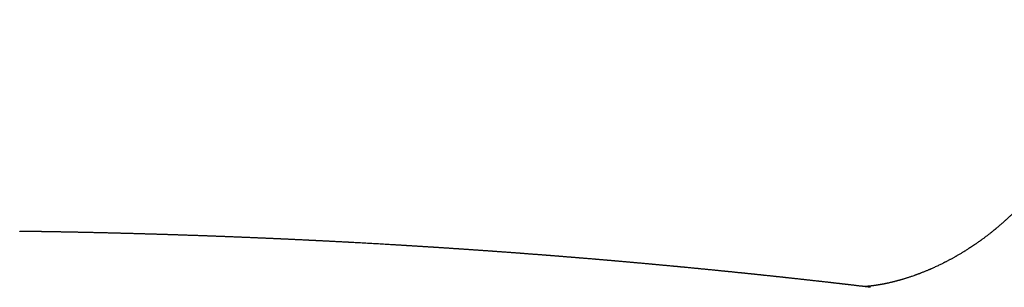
# Model space of a CAD drawing. Header units: millimetres. Extents: x 8 to 771, y 12 to 516.
# Tile 38 of 55: x 646 to 689, y 200 to 212. Entities that reach past the tile are written whole.
import ezdxf

# ---------------------------------------------------------------- set-up
doc = ezdxf.new("R2010")
doc.units = ezdxf.units.MM

msp = doc.modelspace()

# ---------------------------------------------------------------- linework, layer by layer
at = {"color": 7, "linetype": 'Continuous', "lineweight": 30}
for points, knots in [([(692.739, 211.761), (692.738, 211.737), (692.736, 211.693), (692.733, 211.633), (692.731, 211.585), (692.729, 211.551), (692.727, 211.525), (692.726, 211.504), (692.724, 211.476), (692.722, 211.438), (692.718, 211.387), (692.714, 211.328), (692.708, 211.26), (692.702, 211.183), (692.694, 211.104), (692.687, 211.027), (692.68, 210.962), (692.674, 210.91), (692.669, 210.871), (692.665, 210.834), (692.661, 210.8), (692.657, 210.766), (692.652, 210.728), (692.646, 210.681), (692.638, 210.624), (692.629, 210.561), (692.62, 210.497), (692.611, 210.435), (692.601, 210.373), (692.591, 210.312), (692.582, 210.257), (692.574, 210.211), (692.567, 210.172), (692.561, 210.134), (692.553, 210.094), (692.545, 210.047), (692.535, 209.995), (692.524, 209.937), (692.511, 209.875), (692.5, 209.817), (692.489, 209.768), (692.482, 209.732), (692.475, 209.701), (692.469, 209.672), (692.461, 209.638), (692.452, 209.595), (692.44, 209.544), (692.427, 209.487), (692.412, 209.426), (692.397, 209.365), (692.382, 209.304), (692.367, 209.244), (692.351, 209.183), (692.335, 209.124), (692.322, 209.074), (692.311, 209.034), (692.303, 209.004), (692.295, 208.978), (692.288, 208.952), (692.279, 208.918), (692.265, 208.871), (692.248, 208.812), (692.229, 208.75), (692.211, 208.69), (692.193, 208.632), (692.176, 208.578), (692.152, 208.503), (692.122, 208.411), (692.085, 208.303), (692.05, 208.202), (692.017, 208.107), (691.984, 208.018), (691.95, 207.928), (691.915, 207.834), (691.875, 207.733), (691.832, 207.628), (691.788, 207.519), (691.747, 207.424), (691.712, 207.343), (691.683, 207.278), (691.654, 207.213), (691.626, 207.15), (691.597, 207.087), (691.568, 207.026), (691.542, 206.969), (691.51, 206.904), (691.467, 206.816), (691.401, 206.682), (691.316, 206.517), (691.22, 206.34), (691.125, 206.169), (691.03, 206.005), (690.935, 205.845), (690.804, 205.633), (690.634, 205.37), (690.419, 205.06), (690.217, 204.785), (690.029, 204.543), (689.856, 204.33), (689.695, 204.14), (689.547, 203.974), (689.443, 203.859), (689.363, 203.773), (689.31, 203.717), (689.261, 203.665), (689.22, 203.623), (689.19, 203.591), (689.167, 203.568), (689.146, 203.547), (689.122, 203.522), (689.09, 203.49), (689.031, 203.431), (688.948, 203.35), (688.848, 203.253), (688.751, 203.163), (688.657, 203.076), (688.556, 202.985), (688.468, 202.908), (688.394, 202.843), (688.337, 202.795), (688.284, 202.75), (688.243, 202.715), (688.213, 202.691), (688.193, 202.674), (688.176, 202.66), (688.161, 202.648), (688.144, 202.634), (688.12, 202.615), (688.088, 202.588), (688.047, 202.556), (688.001, 202.519), (687.952, 202.481), (687.905, 202.444), (687.86, 202.41), (687.812, 202.373), (687.76, 202.334), (687.707, 202.294), (687.659, 202.258), (687.613, 202.224), (687.572, 202.195), (687.536, 202.169), (687.505, 202.147), (687.47, 202.122), (687.429, 202.093), (687.382, 202.061), (687.319, 202.017), (687.244, 201.967), (687.161, 201.911), (687.086, 201.862), (687.019, 201.819), (686.962, 201.783), (686.915, 201.753), (686.883, 201.733), (686.859, 201.718), (686.836, 201.704), (686.806, 201.686), (686.769, 201.663), (686.727, 201.637), (686.678, 201.608), (686.624, 201.577), (686.57, 201.545), (686.527, 201.52), (686.493, 201.501), (686.462, 201.483), (686.425, 201.462), (686.381, 201.438), (686.332, 201.41), (686.28, 201.382), (686.227, 201.354), (686.176, 201.326), (686.127, 201.3), (686.082, 201.277), (686.043, 201.257), (686.01, 201.24), (685.98, 201.225), (685.949, 201.209), (685.905, 201.187), (685.85, 201.16), (685.781, 201.126), (685.706, 201.091), (685.629, 201.055), (685.554, 201.02), (685.484, 200.989), (685.426, 200.963), (685.379, 200.942), (685.338, 200.925), (685.295, 200.906), (685.246, 200.886), (685.191, 200.863), (685.132, 200.839), (685.075, 200.816), (685.022, 200.795), (684.975, 200.777), (684.933, 200.761), (684.896, 200.746), (684.86, 200.733), (684.825, 200.72), (684.788, 200.706), (684.748, 200.692), (684.703, 200.675), (684.644, 200.655), (684.578, 200.632), (684.51, 200.609), (684.448, 200.588), (684.392, 200.57), (684.341, 200.554), (684.296, 200.54), (684.252, 200.526), (684.207, 200.512), (684.166, 200.5), (684.128, 200.489), (684.094, 200.479), (684.055, 200.468), (684.017, 200.458), (683.982, 200.448), (683.952, 200.44), (683.922, 200.432), (683.89, 200.423), (683.854, 200.414), (683.816, 200.404), (683.772, 200.393), (683.723, 200.381), (683.669, 200.368), (683.622, 200.357), (683.578, 200.347), (683.533, 200.337), (683.496, 200.329), (683.46, 200.321), (683.425, 200.314), (683.391, 200.307), (683.362, 200.301), (683.337, 200.296), (683.314, 200.292), (683.292, 200.288), (683.27, 200.284), (683.246, 200.279), (683.22, 200.274), (683.194, 200.27), (683.169, 200.266), (683.146, 200.262), (683.123, 200.258), (683.1, 200.254), (683.079, 200.251), (683.06, 200.248), (683.045, 200.245), (683.031, 200.243), (683.017, 200.241), (683.003, 200.239), (682.986, 200.236), (682.969, 200.234), (682.951, 200.231), (682.929, 200.228), (682.902, 200.225), (682.874, 200.221), (682.847, 200.218), (682.824, 200.215), (682.801, 200.212), (682.782, 200.21), (682.767, 200.209), (682.755, 200.207), (682.743, 200.206), (682.728, 200.205), (682.712, 200.203), (682.698, 200.202), (682.685, 200.2), (682.673, 200.199), (682.661, 200.198), (682.648, 200.197), (682.636, 200.196), (682.627, 200.195), (682.62, 200.195), (682.614, 200.194), (682.607, 200.194), (682.599, 200.193), (682.591, 200.193), (682.583, 200.192), (682.577, 200.192), (682.574, 200.192), (682.57, 200.191), (682.565, 200.191), (682.559, 200.191), (682.552, 200.19), (682.543, 200.19), (682.537, 200.189), (682.533, 200.189)], [0, 0, 0, 0, 0.004088, 0.00746, 0.010118, 0.012061, 0.013301, 0.014363, 0.015532, 0.017957, 0.020743, 0.0239, 0.027708, 0.031955, 0.036406, 0.040643, 0.0445, 0.046904, 0.049015, 0.050892, 0.052723, 0.054522, 0.056436, 0.058826, 0.062021, 0.065459, 0.068833, 0.072142, 0.075387, 0.07873, 0.081668, 0.084121, 0.086088, 0.087843, 0.090012, 0.092455, 0.095205, 0.098219, 0.101496, 0.104935, 0.10735, 0.109237, 0.110631, 0.112112, 0.113886, 0.115952, 0.118761, 0.121845, 0.125016, 0.128272, 0.131354, 0.13451, 0.137738, 0.14095, 0.143746, 0.145617, 0.147201, 0.148498, 0.149659, 0.151213, 0.153831, 0.157115, 0.160441, 0.163612, 0.166629, 0.16949, 0.172197, 0.178359, 0.184066, 0.189393, 0.194372, 0.199146, 0.203601, 0.20865, 0.214144, 0.219813, 0.225655, 0.231668, 0.235263, 0.238816, 0.242323, 0.245786, 0.249204, 0.252577, 0.255835, 0.258521, 0.263295, 0.270516, 0.280774, 0.290813, 0.300492, 0.309875, 0.319116, 0.328222, 0.347019, 0.36579, 0.38456, 0.39796, 0.411637, 0.425665, 0.435197, 0.445, 0.448926, 0.452894, 0.456596, 0.459635, 0.461692, 0.463269, 0.464515, 0.466216, 0.468489, 0.471333, 0.478789, 0.486093, 0.492485, 0.498976, 0.505869, 0.513166, 0.517028, 0.520991, 0.524627, 0.52765, 0.529235, 0.530579, 0.531679, 0.532538, 0.533524, 0.535138, 0.537293, 0.539989, 0.543217, 0.546503, 0.549596, 0.552493, 0.555196, 0.559116, 0.562538, 0.565543, 0.568507, 0.571475, 0.57342, 0.575366, 0.57754, 0.580182, 0.583289, 0.586497, 0.592344, 0.597658, 0.602438, 0.606666, 0.610259, 0.613207, 0.615509, 0.616461, 0.617779, 0.619692, 0.622198, 0.624938, 0.627566, 0.631469, 0.63504, 0.63789, 0.639574, 0.641445, 0.643779, 0.646576, 0.649787, 0.653085, 0.656412, 0.659768, 0.662807, 0.665731, 0.668201, 0.6702, 0.672016, 0.67399, 0.676122, 0.68022, 0.684618, 0.689387, 0.694524, 0.69946, 0.704019, 0.708064, 0.710725, 0.713187, 0.716009, 0.71923, 0.722906, 0.726928, 0.730804, 0.734351, 0.737612, 0.740288, 0.742802, 0.745223, 0.747593, 0.750094, 0.752768, 0.755903, 0.759595, 0.765165, 0.769849, 0.774296, 0.778467, 0.782215, 0.785467, 0.788595, 0.79215, 0.795724, 0.798078, 0.800778, 0.803891, 0.807162, 0.809908, 0.812218, 0.814564, 0.817176, 0.820204, 0.82357, 0.826591, 0.831433, 0.836524, 0.840239, 0.844523, 0.848884, 0.85245, 0.855453, 0.859009, 0.862354, 0.865422, 0.868196, 0.870654, 0.872889, 0.87524, 0.877713, 0.880753, 0.88392, 0.886669, 0.889239, 0.891964, 0.894805, 0.89769, 0.899903, 0.901879, 0.903614, 0.90522, 0.907147, 0.909443, 0.911988, 0.914117, 0.917012, 0.920996, 0.92612, 0.929892, 0.933428, 0.937228, 0.94127, 0.943376, 0.945349, 0.947641, 0.950471, 0.953794, 0.956779, 0.959133, 0.961668, 0.964512, 0.967453, 0.970361, 0.972848, 0.97432, 0.975627, 0.977295, 0.979409, 0.981911, 0.984137, 0.985898, 0.986956, 0.988073, 0.989612, 0.991574, 0.99396, 0.996768, 1, 1, 1, 1]), ([(682.774, 200.156), (682.774, 200.156), (682.76, 200.158), (682.731, 200.161), (682.685, 200.167), (682.635, 200.173), (682.583, 200.179), (682.532, 200.185), (682.487, 200.19), (682.446, 200.195), (682.404, 200.2), (682.356, 200.205), (682.301, 200.212), (682.241, 200.219), (682.182, 200.226), (682.127, 200.232), (682.073, 200.239), (682.022, 200.245), (681.973, 200.25), (681.928, 200.255), (681.89, 200.26), (681.858, 200.264), (681.828, 200.267), (681.795, 200.271), (681.758, 200.275), (681.716, 200.28), (681.67, 200.285), (681.622, 200.291), (681.578, 200.296), (681.538, 200.3), (681.505, 200.304), (681.474, 200.308), (681.442, 200.312), (681.403, 200.316), (681.356, 200.321), (681.304, 200.327), (681.251, 200.333), (681.203, 200.339), (681.162, 200.344), (681.129, 200.347), (681.099, 200.351), (681.064, 200.355), (681.023, 200.359), (680.972, 200.365), (680.915, 200.372), (680.849, 200.379), (680.781, 200.387), (680.715, 200.394), (680.655, 200.401), (680.6, 200.407), (680.554, 200.412), (680.518, 200.416), (680.488, 200.42), (680.458, 200.423), (680.414, 200.428), (680.358, 200.434), (680.291, 200.442), (680.227, 200.449), (680.172, 200.455), (680.125, 200.46), (680.086, 200.464), (680.05, 200.468), (680.015, 200.472), (679.977, 200.477), (679.933, 200.481), (679.883, 200.487), (679.827, 200.493), (679.769, 200.499), (679.711, 200.506), (679.647, 200.513), (679.578, 200.52), (679.506, 200.528), (679.451, 200.534), (679.407, 200.539), (679.369, 200.543), (679.324, 200.548), (679.274, 200.554), (679.22, 200.559), (679.167, 200.565), (679.12, 200.57), (679.079, 200.575), (679.044, 200.578), (679.011, 200.582), (678.977, 200.586), (678.937, 200.59), (678.894, 200.595), (678.843, 200.6), (678.791, 200.606), (678.739, 200.611), (678.694, 200.616), (678.653, 200.62), (678.612, 200.625), (678.566, 200.63), (678.513, 200.635), (678.447, 200.642), (678.373, 200.65), (678.295, 200.659), (678.219, 200.667), (678.156, 200.673), (678.105, 200.679), (678.064, 200.683), (678.026, 200.687), (677.99, 200.691), (677.955, 200.694), (677.918, 200.698), (677.877, 200.703), (677.831, 200.707), (677.782, 200.712), (677.732, 200.718), (677.684, 200.723), (677.642, 200.727), (677.605, 200.731), (677.57, 200.735), (677.531, 200.739), (677.486, 200.743), (677.436, 200.748), (677.385, 200.754), (677.338, 200.759), (677.295, 200.763), (677.254, 200.767), (677.212, 200.772), (677.168, 200.776), (677.124, 200.78), (677.078, 200.785), (677.027, 200.79), (676.967, 200.797), (676.898, 200.804), (676.823, 200.811), (676.747, 200.819), (676.678, 200.826), (676.615, 200.832), (676.563, 200.838), (676.521, 200.842), (676.484, 200.845), (676.445, 200.849), (676.399, 200.854), (676.347, 200.859), (676.292, 200.865), (676.238, 200.87), (676.188, 200.875), (676.144, 200.88), (676.103, 200.884), (676.059, 200.888), (676.006, 200.893), (675.943, 200.9), (675.874, 200.906), (675.806, 200.913), (675.744, 200.919), (675.693, 200.924), (675.652, 200.928), (675.618, 200.932), (675.581, 200.935), (675.538, 200.939), (675.49, 200.944), (675.436, 200.949), (675.381, 200.955), (675.33, 200.96), (675.286, 200.964), (675.246, 200.968), (675.2, 200.972), (675.144, 200.978), (675.078, 200.984), (675.008, 200.991), (674.937, 200.998), (674.867, 201.005), (674.8, 201.011), (674.741, 201.017), (674.69, 201.021), (674.645, 201.026), (674.603, 201.03), (674.562, 201.034), (674.524, 201.037), (674.487, 201.041), (674.449, 201.044), (674.406, 201.049), (674.358, 201.053), (674.309, 201.058), (674.26, 201.062), (674.216, 201.066), (674.175, 201.07), (674.135, 201.074), (674.084, 201.079), (674.021, 201.085), (673.947, 201.092), (673.874, 201.098), (673.806, 201.105), (673.745, 201.11), (673.692, 201.115), (673.643, 201.12), (673.592, 201.125), (673.532, 201.13), (673.469, 201.136), (673.408, 201.141), (673.355, 201.146), (673.307, 201.151), (673.26, 201.155), (673.209, 201.16), (673.153, 201.165), (673.093, 201.17), (673.029, 201.176), (672.96, 201.182), (672.889, 201.189), (672.818, 201.195), (672.754, 201.201), (672.694, 201.206), (672.645, 201.211), (672.603, 201.214), (672.567, 201.218), (672.528, 201.221), (672.483, 201.225), (672.431, 201.23), (672.376, 201.235), (672.32, 201.24), (672.27, 201.244), (672.225, 201.248), (672.184, 201.252), (672.143, 201.255), (672.091, 201.26), (672.024, 201.266), (671.943, 201.273), (671.87, 201.279), (671.81, 201.284), (671.765, 201.288), (671.725, 201.292), (671.685, 201.295), (671.64, 201.299), (671.588, 201.304), (671.534, 201.308), (671.48, 201.313), (671.431, 201.317), (671.387, 201.321), (671.347, 201.324), (671.308, 201.328), (671.268, 201.331), (671.229, 201.334), (671.186, 201.338), (671.135, 201.342), (671.078, 201.347), (671.021, 201.352), (670.968, 201.357), (670.92, 201.361), (670.879, 201.364), (670.842, 201.367), (670.795, 201.371), (670.731, 201.377), (670.65, 201.383), (670.561, 201.391), (670.474, 201.398), (670.394, 201.405), (670.327, 201.41), (670.266, 201.415), (670.215, 201.419), (670.172, 201.423), (670.133, 201.426), (670.092, 201.43), (670.046, 201.433), (669.997, 201.437), (669.946, 201.442), (669.898, 201.445), (669.852, 201.449), (669.811, 201.453), (669.77, 201.456), (669.728, 201.459), (669.68, 201.463), (669.627, 201.467), (669.57, 201.472), (669.508, 201.477), (669.444, 201.482), (669.384, 201.487), (669.332, 201.491), (669.289, 201.495), (669.248, 201.498), (669.206, 201.501), (669.158, 201.505), (669.104, 201.509), (669.046, 201.514), (668.989, 201.518), (668.937, 201.522), (668.891, 201.526), (668.849, 201.529), (668.81, 201.532), (668.774, 201.535), (668.739, 201.538), (668.702, 201.541), (668.658, 201.544), (668.608, 201.548), (668.554, 201.552), (668.502, 201.556), (668.456, 201.56), (668.417, 201.563), (668.382, 201.566), (668.348, 201.568), (668.313, 201.571), (668.275, 201.574), (668.236, 201.577), (668.186, 201.581), (668.124, 201.585), (668.05, 201.591), (667.975, 201.597), (667.904, 201.602), (667.84, 201.607), (667.782, 201.611), (667.73, 201.615), (667.685, 201.619), (667.642, 201.622), (667.599, 201.625), (667.548, 201.629), (667.492, 201.633), (667.435, 201.637), (667.383, 201.641), (667.337, 201.645), (667.298, 201.647), (667.261, 201.65), (667.223, 201.653), (667.177, 201.656), (667.12, 201.661), (667.054, 201.665), (666.985, 201.67), (666.921, 201.675), (666.864, 201.679), (666.818, 201.683), (666.773, 201.686), (666.724, 201.689), (666.672, 201.693), (666.62, 201.697), (666.572, 201.7), (666.527, 201.704), (666.487, 201.706), (666.449, 201.709), (666.412, 201.712), (666.374, 201.714), (666.337, 201.717), (666.3, 201.72), (666.262, 201.722), (666.222, 201.725), (666.178, 201.728), (666.129, 201.732), (666.078, 201.735), (666.028, 201.739), (665.982, 201.742), (665.941, 201.745), (665.903, 201.748), (665.865, 201.75), (665.824, 201.753), (665.781, 201.756), (665.736, 201.759), (665.681, 201.763), (665.617, 201.768), (665.544, 201.773), (665.473, 201.778), (665.407, 201.782), (665.347, 201.786), (665.294, 201.79), (665.246, 201.793), (665.2, 201.796), (665.15, 201.8), (665.093, 201.803), (665.03, 201.808), (664.968, 201.812), (664.914, 201.816), (664.866, 201.819), (664.825, 201.821), (664.787, 201.824), (664.739, 201.827), (664.678, 201.831), (664.601, 201.836), (664.527, 201.841), (664.461, 201.846), (664.408, 201.849), (664.362, 201.852), (664.318, 201.855), (664.274, 201.858), (664.22, 201.861), (664.16, 201.865), (664.095, 201.87), (664.033, 201.873), (663.98, 201.877), (663.934, 201.88), (663.895, 201.882), (663.859, 201.885), (663.822, 201.887), (663.782, 201.89), (663.736, 201.893), (663.684, 201.896), (663.63, 201.899), (663.576, 201.903), (663.527, 201.906), (663.484, 201.909), (663.445, 201.911), (663.405, 201.913), (663.362, 201.916), (663.316, 201.919), (663.265, 201.922), (663.209, 201.926), (663.148, 201.93), (663.087, 201.933), (663.024, 201.937), (662.963, 201.941), (662.905, 201.945), (662.854, 201.948), (662.81, 201.95), (662.772, 201.953), (662.74, 201.955), (662.707, 201.957), (662.672, 201.959), (662.633, 201.961), (662.59, 201.964), (662.544, 201.966), (662.498, 201.969), (662.456, 201.972), (662.41, 201.975), (662.361, 201.977), (662.311, 201.981), (662.267, 201.983), (662.227, 201.985), (662.188, 201.988), (662.143, 201.99), (662.091, 201.994), (662.036, 201.997), (661.981, 202), (661.867, 202.007), (661.672, 202.018), (661.399, 202.034), (661.12, 202.05), (660.834, 202.066), (660.573, 202.08), (660.383, 202.09), (660.282, 202.096), (660.23, 202.099), (660.174, 202.102), (660.119, 202.105), (660.07, 202.107), (660.027, 202.109), (659.988, 202.111), (659.949, 202.114), (659.902, 202.116), (659.845, 202.119), (659.777, 202.123), (659.706, 202.126), (659.632, 202.13), (659.553, 202.134), (659.474, 202.138), (659.397, 202.142), (659.326, 202.146), (659.264, 202.149), (659.207, 202.152), (659.15, 202.155), (659.088, 202.158), (659.026, 202.161), (658.972, 202.164), (658.927, 202.166), (658.889, 202.168), (658.854, 202.17), (658.819, 202.172), (658.784, 202.173), (658.749, 202.175), (658.712, 202.177), (658.673, 202.179), (658.628, 202.181), (658.579, 202.184), (658.53, 202.186), (658.482, 202.188), (658.439, 202.19), (658.397, 202.192), (658.358, 202.194), (658.318, 202.196), (658.259, 202.199), (658.181, 202.203), (658.094, 202.207), (658.018, 202.211), (657.96, 202.213), (657.906, 202.216), (657.853, 202.218), (657.794, 202.221), (657.73, 202.224), (657.669, 202.227), (657.615, 202.23), (657.568, 202.232), (657.523, 202.234), (657.48, 202.236), (657.441, 202.238), (657.401, 202.239), (657.36, 202.241), (657.316, 202.243), (657.27, 202.245), (657.221, 202.248), (657.175, 202.25), (657.133, 202.252), (657.094, 202.253), (657.057, 202.255), (657.023, 202.257), (656.991, 202.258), (656.959, 202.259), (656.927, 202.261), (656.892, 202.262), (656.851, 202.264), (656.807, 202.266), (656.759, 202.268), (656.712, 202.27), (656.666, 202.272), (656.621, 202.274), (656.579, 202.276), (656.538, 202.278), (656.499, 202.28), (656.46, 202.281), (656.418, 202.283), (656.374, 202.285), (656.325, 202.287), (656.27, 202.289), (656.211, 202.292), (656.155, 202.294), (656.107, 202.296), (656.063, 202.298), (656.017, 202.3), (655.965, 202.302), (655.909, 202.305), (655.846, 202.307), (655.772, 202.31), (655.695, 202.313), (655.619, 202.317), (655.55, 202.319), (655.486, 202.322), (655.428, 202.324), (655.375, 202.326), (655.327, 202.328), (655.278, 202.33), (655.223, 202.332), (655.161, 202.335), (655.096, 202.338), (655.034, 202.34), (654.981, 202.342), (654.934, 202.344), (654.893, 202.345), (654.854, 202.347), (654.814, 202.348), (654.773, 202.35), (654.727, 202.352), (654.675, 202.354), (654.619, 202.356), (654.564, 202.358), (654.515, 202.36), (654.473, 202.361), (654.431, 202.363), (654.386, 202.365), (654.335, 202.367), (654.278, 202.369), (654.218, 202.371), (654.155, 202.373), (654.093, 202.376), (654.035, 202.378), (653.984, 202.38), (653.934, 202.381), (653.88, 202.383), (653.818, 202.385), (653.754, 202.388), (653.689, 202.39), (653.623, 202.392), (653.56, 202.395), (653.501, 202.397), (653.449, 202.399), (653.397, 202.4), (653.34, 202.402), (653.279, 202.404), (653.209, 202.407), (653.135, 202.409), (653.058, 202.412), (652.996, 202.414), (652.947, 202.416), (652.906, 202.417), (652.86, 202.418), (652.806, 202.42), (652.748, 202.422), (652.69, 202.424), (652.637, 202.426), (652.588, 202.427), (652.542, 202.429), (652.498, 202.43), (652.454, 202.432), (652.41, 202.433), (652.363, 202.435), (652.314, 202.436), (652.263, 202.438), (652.213, 202.439), (652.168, 202.441), (652.128, 202.442), (652.093, 202.443), (652.056, 202.444), (652.017, 202.445), (651.973, 202.447), (651.924, 202.448), (651.873, 202.45), (651.817, 202.451), (651.762, 202.453), (651.709, 202.455), (651.659, 202.456), (651.613, 202.458), (651.57, 202.459), (651.529, 202.46), (651.486, 202.461), (651.439, 202.463), (651.389, 202.464), (651.335, 202.466), (651.278, 202.467), (651.222, 202.469), (651.17, 202.47), (651.125, 202.472), (651.084, 202.473), (651.034, 202.474), (650.968, 202.476), (650.883, 202.478), (650.796, 202.481), (650.715, 202.483), (650.645, 202.485), (650.581, 202.487), (650.517, 202.488), (650.444, 202.49), (650.37, 202.492), (650.296, 202.494), (650.226, 202.496), (650.159, 202.498), (650.099, 202.499), (650.045, 202.501), (649.997, 202.502), (649.953, 202.503), (649.912, 202.504), (649.873, 202.505), (649.833, 202.506), (649.789, 202.507), (649.733, 202.508), (649.668, 202.51), (649.598, 202.512), (649.531, 202.513), (649.474, 202.515), (649.425, 202.516), (649.385, 202.517), (649.345, 202.518), (649.303, 202.519), (649.254, 202.52), (649.202, 202.521), (649.141, 202.522), (649.078, 202.524), (649.014, 202.525), (648.955, 202.526), (648.907, 202.527), (648.865, 202.528), (648.827, 202.529), (648.785, 202.53), (648.736, 202.531), (648.685, 202.532), (648.625, 202.534), (648.562, 202.535), (648.498, 202.536), (648.447, 202.537), (648.403, 202.538), (648.365, 202.539), (648.323, 202.54), (648.274, 202.541), (648.218, 202.542), (648.16, 202.543), (648.105, 202.544), (648.056, 202.545), (648.012, 202.546), (647.97, 202.547), (647.929, 202.548), (647.889, 202.549), (647.845, 202.549), (647.795, 202.55), (647.74, 202.551), (647.682, 202.552), (647.626, 202.554), (647.576, 202.554), (647.532, 202.555), (647.494, 202.556), (647.459, 202.557), (647.424, 202.557), (647.386, 202.558), (647.343, 202.559), (647.293, 202.56), (647.235, 202.561), (647.173, 202.562), (647.113, 202.563), (647.06, 202.564), (647.016, 202.564), (646.977, 202.565), (646.94, 202.566), (646.903, 202.566), (646.865, 202.567), (646.825, 202.567), (646.781, 202.568), (646.732, 202.569), (646.679, 202.57), (646.626, 202.571), (646.578, 202.571), (646.536, 202.572), (646.498, 202.573), (646.463, 202.573), (646.429, 202.574), (646.393, 202.574), (646.353, 202.575), (646.306, 202.576), (646.252, 202.576), (646.192, 202.577), (646.134, 202.578), (646.08, 202.579), (646.035, 202.58), (645.995, 202.58), (645.956, 202.581), (645.917, 202.581), (645.876, 202.582), (645.842, 202.582), (645.821, 202.582), (645.815, 202.583)], [0, 0, 0, 0, 0.000011, 0.001143, 0.002411, 0.003813, 0.005337, 0.006764, 0.008018, 0.0091, 0.010169, 0.011482, 0.013043, 0.014781, 0.016439, 0.017958, 0.019337, 0.020889, 0.022225, 0.02344, 0.024562, 0.025378, 0.026139, 0.027013, 0.028092, 0.02923, 0.030533, 0.031913, 0.033151, 0.034236, 0.035168, 0.035948, 0.036749, 0.037849, 0.039147, 0.040644, 0.042193, 0.043534, 0.044643, 0.045546, 0.046308, 0.047116, 0.048372, 0.049746, 0.05129, 0.053115, 0.055223, 0.056868, 0.05861, 0.060165, 0.061482, 0.062349, 0.063126, 0.063971, 0.064893, 0.06673, 0.068617, 0.070382, 0.072026, 0.073194, 0.074267, 0.075244, 0.076137, 0.077163, 0.078401, 0.079762, 0.081313, 0.082985, 0.084571, 0.086054, 0.088299, 0.090264, 0.091959, 0.09286, 0.093898, 0.095111, 0.0965, 0.098076, 0.099558, 0.100859, 0.101979, 0.102927, 0.103732, 0.104676, 0.10576, 0.106983, 0.108241, 0.10991, 0.111333, 0.112513, 0.113611, 0.114722, 0.115847, 0.117366, 0.119151, 0.121209, 0.123469, 0.125578, 0.127489, 0.128664, 0.129766, 0.130807, 0.131787, 0.132708, 0.133691, 0.134878, 0.136083, 0.137443, 0.138898, 0.140212, 0.141361, 0.142345, 0.143244, 0.14428, 0.145525, 0.146933, 0.148379, 0.149683, 0.150845, 0.151864, 0.153095, 0.154291, 0.15547, 0.156659, 0.158049, 0.159681, 0.161555, 0.163765, 0.165826, 0.167723, 0.169455, 0.171001, 0.171988, 0.172909, 0.173975, 0.175224, 0.176655, 0.17824, 0.17971, 0.181116, 0.182302, 0.18333, 0.184495, 0.185836, 0.187746, 0.189639, 0.191485, 0.193243, 0.19478, 0.195661, 0.196531, 0.19755, 0.198722, 0.200047, 0.201504, 0.20312, 0.204515, 0.205689, 0.206704, 0.207811, 0.209439, 0.211257, 0.213239, 0.215122, 0.21711, 0.218947, 0.220557, 0.221941, 0.223118, 0.224255, 0.225366, 0.226476, 0.227355, 0.228382, 0.229559, 0.230884, 0.232286, 0.233548, 0.234838, 0.235913, 0.236928, 0.238072, 0.240048, 0.242126, 0.244103, 0.245975, 0.247652, 0.249097, 0.250248, 0.251646, 0.253292, 0.255135, 0.256803, 0.258223, 0.259489, 0.260705, 0.262079, 0.263608, 0.265246, 0.266978, 0.268806, 0.270868, 0.272788, 0.27455, 0.276156, 0.277622, 0.278588, 0.279504, 0.280554, 0.281787, 0.283201, 0.284781, 0.28627, 0.287696, 0.288902, 0.289924, 0.291013, 0.292216, 0.294235, 0.29644, 0.298816, 0.300154, 0.301352, 0.302412, 0.303427, 0.304642, 0.306046, 0.30762, 0.309109, 0.310437, 0.311605, 0.312617, 0.313723, 0.314792, 0.315824, 0.316918, 0.318302, 0.319983, 0.32151, 0.322994, 0.324288, 0.325392, 0.326325, 0.327273, 0.329253, 0.331454, 0.333874, 0.33651, 0.33854, 0.340365, 0.341985, 0.343426, 0.344507, 0.345532, 0.346568, 0.347813, 0.349278, 0.350584, 0.351956, 0.353201, 0.354311, 0.355284, 0.356493, 0.357759, 0.359189, 0.360765, 0.362433, 0.364186, 0.365993, 0.367291, 0.368451, 0.369478, 0.370584, 0.371882, 0.373371, 0.374946, 0.376589, 0.378011, 0.379214, 0.380319, 0.381388, 0.38242, 0.383247, 0.384245, 0.385427, 0.386793, 0.388333, 0.389797, 0.391017, 0.392064, 0.392954, 0.393857, 0.394815, 0.395828, 0.396898, 0.398022, 0.399901, 0.401918, 0.40403, 0.405978, 0.407718, 0.409248, 0.410638, 0.411941, 0.412933, 0.414099, 0.415477, 0.417068, 0.418652, 0.420074, 0.421314, 0.422372, 0.423296, 0.4243, 0.425411, 0.427101, 0.428896, 0.430774, 0.432702, 0.434104, 0.435345, 0.436469, 0.437773, 0.439313, 0.440683, 0.442013, 0.443217, 0.444295, 0.445246, 0.446308, 0.44733, 0.448325, 0.449293, 0.450361, 0.451383, 0.452566, 0.453911, 0.455374, 0.456708, 0.457999, 0.459081, 0.460049, 0.461079, 0.462177, 0.463342, 0.464571, 0.465861, 0.467765, 0.469787, 0.47175, 0.473538, 0.47515, 0.4766, 0.477869, 0.479048, 0.480314, 0.481874, 0.483729, 0.485398, 0.486882, 0.488161, 0.489236, 0.490212, 0.49127, 0.493109, 0.495187, 0.497522, 0.499103, 0.500536, 0.501787, 0.502874, 0.504048, 0.505394, 0.507194, 0.508979, 0.510638, 0.512172, 0.513308, 0.514359, 0.515326, 0.516251, 0.517332, 0.51857, 0.519983, 0.52154, 0.522978, 0.524335, 0.525487, 0.52647, 0.527519, 0.528679, 0.529951, 0.531299, 0.532811, 0.534486, 0.536212, 0.537797, 0.539575, 0.541127, 0.542483, 0.543742, 0.544667, 0.545536, 0.54636, 0.547338, 0.548342, 0.549507, 0.550811, 0.552064, 0.553225, 0.554294, 0.55579, 0.557137, 0.558394, 0.559306, 0.560345, 0.561568, 0.562972, 0.564549, 0.566047, 0.567363, 0.573794, 0.581818, 0.58948, 0.596377, 0.604963, 0.610532, 0.611761, 0.613162, 0.614735, 0.616269, 0.617605, 0.618725, 0.619708, 0.620744, 0.621851, 0.62355, 0.625365, 0.627292, 0.629329, 0.63134, 0.633644, 0.635713, 0.637608, 0.639378, 0.640661, 0.642206, 0.644003, 0.645716, 0.647183, 0.648362, 0.649337, 0.650276, 0.65121, 0.65214, 0.653115, 0.654035, 0.655102, 0.656316, 0.657676, 0.659046, 0.660263, 0.661521, 0.662566, 0.66359, 0.66468, 0.665836, 0.668301, 0.671026, 0.672836, 0.674418, 0.675764, 0.67714, 0.67874, 0.680538, 0.682304, 0.68363, 0.684903, 0.686116, 0.687256, 0.68832, 0.689327, 0.690483, 0.691602, 0.692864, 0.694231, 0.695497, 0.696631, 0.697634, 0.698647, 0.69954, 0.700412, 0.701264, 0.702097, 0.702977, 0.704074, 0.705395, 0.706589, 0.707914, 0.709177, 0.710301, 0.711554, 0.712588, 0.713603, 0.714663, 0.715767, 0.716941, 0.718221, 0.719749, 0.721402, 0.722958, 0.724253, 0.725285, 0.726553, 0.727931, 0.729419, 0.731082, 0.733054, 0.735341, 0.737315, 0.739182, 0.740898, 0.742463, 0.743878, 0.745144, 0.746355, 0.74781, 0.749534, 0.751389, 0.753053, 0.754509, 0.755696, 0.756795, 0.757844, 0.758844, 0.75997, 0.761185, 0.762583, 0.764156, 0.765661, 0.766984, 0.768125, 0.769084, 0.770358, 0.771716, 0.773195, 0.774943, 0.776544, 0.778298, 0.779902, 0.781269, 0.782412, 0.783926, 0.785586, 0.787386, 0.789077, 0.790865, 0.792651, 0.794215, 0.795552, 0.796886, 0.79841, 0.800105, 0.801805, 0.804014, 0.806122, 0.807989, 0.808978, 0.810061, 0.811305, 0.812712, 0.814393, 0.815951, 0.81738, 0.818681, 0.819901, 0.821067, 0.82218, 0.82344, 0.824616, 0.825955, 0.82741, 0.828755, 0.829962, 0.831031, 0.831962, 0.832808, 0.833981, 0.835115, 0.836352, 0.837874, 0.839269, 0.840822, 0.842279, 0.843561, 0.844859, 0.84594, 0.847031, 0.848176, 0.849399, 0.850819, 0.852206, 0.85375, 0.855344, 0.856747, 0.857951, 0.858973, 0.859998, 0.862013, 0.864256, 0.866807, 0.86899, 0.870857, 0.872405, 0.874088, 0.876045, 0.878227, 0.880073, 0.882007, 0.883808, 0.885428, 0.886865, 0.888129, 0.889301, 0.890405, 0.891441, 0.892423, 0.89358, 0.89499, 0.896922, 0.898814, 0.900607, 0.902294, 0.903435, 0.904501, 0.905506, 0.90663, 0.907922, 0.909381, 0.910882, 0.912778, 0.91448, 0.916019, 0.91747, 0.918389, 0.91936, 0.920495, 0.921793, 0.923247, 0.92466, 0.926626, 0.928285, 0.929766, 0.93077, 0.931756, 0.932848, 0.934159, 0.935689, 0.93733, 0.938818, 0.940122, 0.941244, 0.94238, 0.943468, 0.94453, 0.945626, 0.946957, 0.948536, 0.950088, 0.951623, 0.952975, 0.954144, 0.95513, 0.956028, 0.956941, 0.957963, 0.95906, 0.960387, 0.961955, 0.963762, 0.965379, 0.966773, 0.967941, 0.968935, 0.969923, 0.970918, 0.971926, 0.972958, 0.97413, 0.975442, 0.976896, 0.978366, 0.979665, 0.980791, 0.981746, 0.982658, 0.983588, 0.984538, 0.98552, 0.986812, 0.988269, 0.989889, 0.991586, 0.992978, 0.994179, 0.995202, 0.996212, 0.997259, 0.998342, 0.999498, 1, 1, 1, 1]), ([(682.533, 200.189), (682.53, 200.189), (682.523, 200.189), (682.514, 200.188), (682.509, 200.188), (682.507, 200.188)], [0, 0, 0, 0, 0.397701, 0.743535, 1, 1, 1, 1])]:
    msp.add_open_spline(points, degree=3, knots=knots, dxfattribs=at)

doc.saveas('drawing.dxf')
